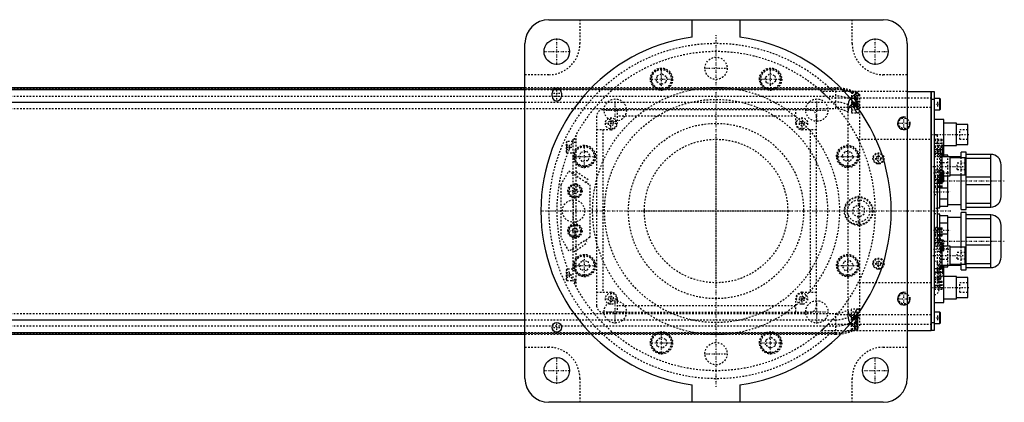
# Model space of a CAD drawing. Extents: x -1056 to 181, y -120 to 120.
# Tile 7 of 7: x -437 to 181, y -120 to 120. Entities that reach past the tile are written whole.
import ezdxf

# ---------------------------------------------------------------- set-up
doc = ezdxf.new("R2010")
doc.units = 0
doc.linetypes.add('CENTER', pattern=[1.5, 0.45, -0.5, 0.05, -0.5])
doc.linetypes.add('DASHED', pattern=[2, 1, -1])
for name, color, linetype in [('AM_0', 7, 'CONTINUOUS'), ('AM_10', 7, 'CONTINUOUS'), ('AM_3', 7, 'DASHED'), ('AM_7', 7, 'CENTER')]:
    doc.layers.add(name, color=color, linetype=linetype)

msp = doc.modelspace()

# ---------------------------------------------------------------- linework, layer by layer
at = {"layer": 'AM_0', "color": 7, "linetype": 'CONTINUOUS'}
for p, q in [((-105, 120), (105, 120)), ((-15, 108.97), (-15, 120)), ((15, 120), (15, 108.97)), ((-120, -105), (-120, 105)), ((120, 105), (120, -105)), ((-120, 77.32), (-540.79, 77.32)), ((-540.6, 77.28), (-120, 77.28)), ((-536.5, 76.29), (-120, 76.29)), ((-101.93, 76.29), (-98.07, 76.29)), ((120, 75), (135, 75)), ((135, -75), (135, 75)), ((135, 74.95), (135.05, 74.95)), ((135.05, 75), (135.05, -75)), ((135.05, 75), (137, 75)), ((137, 75), (137, -75)), ((-517.3, 68.3), (-120, 68.3)), ((-103, 72), (-103, 74)), ((-97, 74), (-97, 72)), ((135, 69.95), (135.05, 69.95)), ((137, 70), (135.05, 70)), ((140.6, 70.5), (137, 70.5)), ((141, 70.1), (140.6, 70.5)), ((140.6, 63.5), (140.6, 70.5)), ((141, 63.9), (141, 70.1)), ((137, 63.5), (140.6, 63.5)), ((140.6, 63.5), (141, 63.9)), ((143, 57.5), (137, 57.5)), ((143, 35), (143, 57.5)), ((151, 55), (143, 55)), ((151, 41), (151, 55)), ((158, 54.25), (151, 54.25)), ((158, 41.75), (158, 54.25)), ((137, 38.5), (143, 38.5)), ((139, 36), (139, 38.5)), ((142.6, 35), (142.6, 38.5)), ((143, 41), (151, 41)), ((151, 41.75), (158, 41.75)), ((142, 36), (137, 36)), ((142, 20), (142, 36)), ((145.5, 35), (142, 35)), ((154, 34), (142, 34)), ((145.5, 34), (145.5, 35)), ((147, 22), (147, 34)), ((156.5, 33.25), (147, 33.25)), ((157, 37), (154, 37)), ((154, 33.27), (154, 37)), ((156.5, 22.75), (156.5, 33.25)), ((157, 1), (157, 37)), ((172.5, 35.5), (157, 35.5)), ((157, 33.2), (172.5, 33.2)), ((172.5, 2.5), (172.5, 35.5)), ((179, 9), (179, 29)), ((137, 20), (142, 20)), ((139, -20), (139, 20)), ((142, 22), (147, 22)), ((142.6, 18.25), (142.6, 22)), ((142.6, 18.25), (143, 18.65)), ((143, 18.65), (143, 22)), ((145.5, 3), (145.5, 22)), ((147, 22.75), (156.5, 22.75)), ((154, 1), (154, 22.75)), ((172.5, 21.3), (157, 21.3)), ((139, 18.25), (142.6, 18.25)), ((140.5, 2), (140.5, 18.25)), ((140.5, 14.49), (145.5, 14.49)), ((157, 16.7), (172.5, 16.7)), ((145.5, 7.51), (140.5, 7.51)), ((139, 2), (140.5, 2)), ((140.5, 3), (145.5, 3)), ((145.5, 4), (154, 4)), ((154, 1), (157, 1)), ((172.5, 4.8), (157, 4.8)), ((157, 2.5), (172.5, 2.5)), ((140.5, -2), (139, -2)), ((140.5, -20), (140.5, -2)), ((145.5, -3), (140.5, -3)), ((145.5, -22), (145.5, -3)), ((154, -4), (145.5, -4)), ((157, -1), (154, -1)), ((154, -22.75), (154, -1)), ((157, -37), (157, -1)), ((172.5, -2.5), (157, -2.5)), ((157, -4.8), (172.5, -4.8)), ((172.5, -35.5), (172.5, -2.5)), ((140.5, -7.51), (145.5, -7.51)), ((179, -29), (179, -9)), ((145.5, -14.49), (140.5, -14.49)), ((172.5, -16.7), (157, -16.7)), ((142, -20), (137, -20)), ((142, -36), (142, -20)), ((147, -22), (142, -22)), ((147, -34), (147, -22)), ((156.5, -22.75), (147, -22.75)), ((156.5, -33.25), (156.5, -22.75)), ((157, -21.3), (172.5, -21.3)), ((137, -36), (142, -36)), ((139, -38.5), (139, -36)), ((142, -34), (154, -34)), ((142.6, -34.17), (142, -34.17)), ((143, -34.57), (142.6, -34.17)), ((142.6, -38.5), (142.6, -34.17)), ((143, -57.5), (143, -34.57)), ((143, -35), (145.5, -35)), ((145.5, -35), (145.5, -34)), ((147, -33.25), (156.5, -33.25)), ((154, -37), (154, -33.27)), ((154, -37), (157, -37)), ((172.5, -33.2), (157, -33.2)), ((157, -35.5), (172.5, -35.5)), ((143, -38.5), (137, -38.5)), ((151, -41), (143, -41)), ((151, -55), (151, -41)), ((158, -41.75), (151, -41.75)), ((158, -54.25), (158, -41.75)), ((143, -55), (151, -55)), ((151, -54.25), (158, -54.25)), ((137, -57.5), (143, -57.5)), ((140.6, -63.5), (137, -63.5)), ((141, -63.9), (140.6, -63.5)), ((140.6, -70.5), (140.6, -63.5)), ((141, -70.1), (141, -63.9)), ((-517.3, -68.3), (-120, -68.3)), ((135, -69.95), (135.05, -69.95)), ((135.05, -70), (137, -70)), ((137, -70.5), (140.6, -70.5)), ((140.6, -70.5), (141, -70.1)), ((-540.79, -77.32), (-120, -77.32)), ((-540.6, -77.28), (-120, -77.28)), ((-536.5, -76.29), (-120, -76.29)), ((120, -75), (135, -75)), ((135, -74.95), (135.05, -74.95)), ((137, -75), (135.05, -75)), ((-15, -120), (-15, -108.97)), ((15, -108.97), (15, -120)), ((105, -120), (-105, -120))]:
    msp.add_line(p, q, dxfattribs=at)
for centre, radius in [((-100, 100), 8), ((100, 100), 8), ((-100, -73), 3), ((-100, -100), 8), ((100, -100), 8)]:
    msp.add_circle(centre, radius, dxfattribs=at)
for centre, radius, start, end in [((-105, 105), 15, 90, 180), ((105, 105), 15, 0, 90), ((0, 0), 110, 97.83748, 262.16252), ((0, 0), 110, 277.83748, 82.16252), ((-100, 74), 3, 0, 180), ((-100, 72), 3, 180, 0), ((172.5, 29), 6.5, 0, 90), ((172.5, 9), 6.5, 270, 0), ((172.5, -9), 6.5, 0, 90), ((172.5, -29), 6.5, 270, 0), ((-105, -105), 15, 180, 270), ((105, -105), 15, 270, 0)]:
    msp.add_arc(centre, radius, start, end, dxfattribs=at)
at = {"layer": 'AM_10', "color": 7, "linetype": 'CONTINUOUS'}
for centre in [(118, 55), (118, -55)]:
    msp.add_arc(centre, 4, 75, 15, dxfattribs=at)
at = {"layer": 'AM_3', "color": 6, "linetype": 'DASHED'}
for p, q in [((-85.5, 120), (-85.5, 105)), ((85.5, 105), (85.5, 120)), ((-105, 85.5), (-120, 85.5)), ((-37.45, 81.36), (-37, 84.8)), ((-34.7, 79.25), (-37.45, 81.36)), ((-37, 84.8), (-33.8, 86.12)), ((-31.5, 80.58), (-34.7, 79.25)), ((-33.8, 86.12), (-31.05, 84.01)), ((-31.05, 84.01), (-31.5, 80.58)), ((31.05, 84.01), (33.8, 86.12)), ((31.5, 80.58), (31.05, 84.01)), ((34.7, 79.25), (31.5, 80.58)), ((33.8, 86.12), (37, 84.8)), ((37.45, 81.36), (34.7, 79.25)), ((37, 84.8), (37.45, 81.36)), ((120, 85.5), (105, 85.5)), ((-659, 76.54), (75, 76.54)), ((75, 77.32), (-120, 77.32)), ((-120, 77.28), (75, 77.28)), ((-120, 76.29), (-101.93, 76.29)), ((-98.07, 76.29), (75, 76.29)), ((120, 75), (66.14, 75)), ((75, 77.32), (75, 64.2)), ((85, 74.75), (85, 61.5)), ((88.6, 74.5), (85, 74.5)), ((89, 74.1), (88.6, 74.5)), ((88.6, 63.5), (88.6, 74.5)), ((-659, 72.1), (75, 72.1)), ((-120, 68.3), (75, 68.3)), ((70.42, 71), (135, 71)), ((88.6, 70.5), (85, 70.5)), ((87, 72.5), (87, 69.5)), ((89, 72.5), (87, 72.5)), ((89, 69.5), (87, 69.5)), ((87, 68.5), (87, 65.5)), ((89, 68.5), (87, 68.5)), ((87.65, 71), (87.65, 72.74)), ((89, 70.1), (88.6, 70.5)), ((89, 63.9), (89, 74.1)), ((90, 73.02), (90, -73.02)), ((139, 68.5), (139, 65.5)), ((141, 68.5), (139, 68.5)), ((-659, 64.2), (75, 64.2)), ((59, 63.5), (-71, 63.5)), ((-62, 63.5), (-62, 55)), ((50, 55), (50, 63.5)), ((135, 65), (75.99, 65)), ((83, -66.56), (83, 66.56)), ((85, 67.5), (88.6, 67.5)), ((90, 67), (85, 67)), ((85, 65.5), (89.8, 65.5)), ((85, 63.5), (88.6, 63.5)), ((86.34, 67.64), (86.34, 67)), ((88.6, 67.5), (89, 67.9)), ((88.6, 63.5), (89, 63.9)), ((141, 67), (139, 67)), ((141, 65.5), (139, 65.5)), ((-75, 59.5), (-75, -59.5)), ((-67.5, 55.87), (-66, 56.73)), ((-67.5, 54.13), (-67.5, 55.87)), ((-66, 56.73), (-64.5, 55.87)), ((-64.5, 55.87), (-64.5, 54.13)), ((50, 59.5), (-62, 59.5)), ((52.5, 55.87), (54, 56.73)), ((52.5, 54.13), (52.5, 55.87)), ((54, 56.73), (55.5, 55.87)), ((55.5, 55.87), (55.5, 54.13)), ((63, -59.5), (63, 59.5)), ((85, 61.5), (89.23, 61.5)), ((-66, 51), (-75, 51)), ((-71, 51), (-71, -51)), ((-66, 53.27), (-67.5, 54.13)), ((-64.5, 54.13), (-66, 53.27)), ((54, 53.27), (52.5, 54.13)), ((55.5, 54.13), (54, 53.27)), ((63, 51), (54, 51)), ((59, 51), (59, -51)), ((158, 51), (153, 51)), ((153, 45), (153, 51)), ((-93.6, 43.5), (-94, 43.1)), ((-90, 43.5), (-93.6, 43.5)), ((-93.6, 36.5), (-93.6, 43.5)), ((-88, 45), (-90, 45)), ((-90, 45), (-90, -45)), ((-88, 47.5), (-88, -47.5)), ((89.3, 45), (135, 45)), ((139, 47.5), (137, 47.5)), ((137, 45), (142, 45)), ((142, 44.05), (137, 44.05)), ((139, 38.5), (139, 47.5)), ((142, 40), (142, 45)), ((153, 45), (158, 45)), ((-94, 36.9), (-94, 43.1)), ((-94, 41.5), (-92, 41.5)), ((-94, 40), (-92, 40)), ((-94, 38.5), (-92, 38.5)), ((-92, 38.5), (-92, 41.5)), ((-88, 43), (-90, 43)), ((-84.8, 37), (-81.36, 37.45)), ((-81.36, 37.45), (-79.25, 34.7)), ((79.25, 34.7), (81.36, 37.45)), ((81.36, 37.45), (84.8, 37)), ((137, 42.5), (142, 42.5)), ((137, 40.95), (142, 40.95)), ((137, 40), (142, 40)), ((141.1, 38.74), (137, 38.74)), ((137, 38.63), (141.1, 38.63)), ((137, 37.42), (141.1, 37.42)), ((142.6, 41.17), (139, 41.17)), ((143, 39.4), (141, 39.4)), ((141, 39.4), (141, 35.94)), ((143, 38.54), (141, 38.54)), ((141.1, 21.26), (141.1, 38.74)), ((143, 40.77), (142.6, 41.17)), ((142.6, 38.5), (142.6, 41.17)), ((-94, 36.9), (-93.6, 36.5)), ((-93.6, 36.5), (-90, 36.5)), ((-86.12, 33.8), (-84.8, 37)), ((-84.01, 31.05), (-86.12, 33.8)), ((-80.58, 31.5), (-84.01, 31.05)), ((-79.25, 34.7), (-80.58, 31.5)), ((80.58, 31.5), (79.25, 34.7)), ((84.01, 31.05), (80.58, 31.5)), ((86.12, 33.8), (84.01, 31.05)), ((84.8, 37), (86.12, 33.8)), ((100.5, 33.87), (102, 34.73)), ((100.5, 32.13), (100.5, 33.87)), ((102, 31.27), (100.5, 32.13)), ((102, 34.73), (103.5, 33.87)), ((103.5, 32.13), (102, 31.27)), ((103.5, 33.87), (103.5, 32.13)), ((137, 35.34), (141.1, 35.34)), ((137, 34.13), (141.1, 34.13)), ((139, 20), (139, 36)), ((139, 34.17), (142.6, 34.17)), ((140.5, 18.25), (140.5, 36)), ((142, 35), (140.5, 35)), ((143, 36.81), (141, 36.81)), ((143, 35.94), (141, 35.94)), ((142.6, 34.17), (142.6, 35)), ((142.6, 34.17), (143, 34.57)), ((143, 34.57), (143, 35)), ((145.5, 22), (145.5, 34)), ((154, 22.75), (154, 33.27)), ((-97.35, 16.5), (-92.35, 25.16)), ((-92.35, 25.16), (-79.35, 16.5)), ((-89.75, 23.43), (-88.64, 25.09)), ((-80.32, 19.55), (-88.64, 25.09)), ((137, 25.87), (141.1, 25.87)), ((139, 25.65), (137, 25.65)), ((142.6, 25.25), (139, 25.25)), ((140.5, 30.49), (145.5, 30.49)), ((143, 24.85), (142.6, 25.25)), ((142.6, 22), (142.6, 25.25)), ((143, 22), (143, 24.85)), ((156.5, 30), (151.5, 30)), ((151.5, 26), (151.5, 30)), ((151.5, 26), (156.5, 26)), ((-81.43, 17.89), (-80.32, 19.55)), ((137, 24.66), (141.1, 24.66)), ((137, 22.58), (141.1, 22.58)), ((137, 22.35), (139, 22.35)), ((137, 21.37), (141.1, 21.37)), ((137, 21.26), (141.1, 21.26)), ((137, 19.9), (142, 19.9)), ((142, 18.95), (137, 18.95)), ((145.5, 23.51), (140.5, 23.51)), ((141, 23.25), (141, 20.25)), ((143, 23.25), (141, 23.25)), ((143, 21.75), (141, 21.75)), ((143, 20.25), (141, 20.25)), ((142, 14.9), (142, 19.9)), ((-97.35, -16.5), (-97.35, 16.5)), ((-90.33, 12.5), (-89.47, 14)), ((-89.47, 11), (-90.33, 12.5)), ((-89.47, 14), (-87.73, 14)), ((-87.73, 14), (-86.87, 12.5)), ((-86.87, 12.5), (-87.73, 11)), ((-79.35, 16.5), (-79.35, -16.5)), ((137, 17.4), (142, 17.4)), ((137, 15.85), (142, 15.85)), ((137, 14.9), (142, 14.9)), ((139, 13.65), (137, 13.65)), ((-87.73, 11), (-89.47, 11)), ((137, 10.35), (139, 10.35)), ((86, 2.02), (89.5, 4.04)), ((86, -2.02), (86, 2.02)), ((89.5, 4.04), (93, 2.02)), ((93, 2.02), (93, -2.02)), ((139, 1.65), (137, 1.65)), ((89.5, -4.04), (86, -2.02)), ((93, -2.02), (89.5, -4.04)), ((137, -1.65), (139, -1.65)), ((-90.33, -12.5), (-89.47, -11)), ((-89.47, -11), (-87.73, -11)), ((-87.73, -11), (-86.87, -12.5)), ((139, -10.35), (137, -10.35)), ((137, -10.65), (142, -10.65)), ((142, -11.6), (137, -11.6)), ((142, -15.65), (142, -10.65)), ((-92.35, -25.16), (-97.35, -16.5)), ((-79.35, -16.5), (-92.35, -25.16)), ((-89.47, -14), (-90.33, -12.5)), ((-87.73, -14), (-89.47, -14)), ((-86.87, -12.5), (-87.73, -14)), ((-81.95, -18.23), (-80.84, -19.89)), ((137, -13.15), (142, -13.15)), ((137, -13.65), (139, -13.65)), ((137, -14.7), (142, -14.7)), ((137, -15.65), (142, -15.65)), ((141.1, -17.26), (137, -17.26)), ((137, -17.37), (141.1, -17.37)), ((142.6, -18.25), (139, -18.25)), ((141.1, -42.74), (141.1, -17.26)), ((143, -18.65), (142.6, -18.25)), ((142.6, -25.25), (142.6, -18.25)), ((-90.27, -23.77), (-89.16, -25.44)), ((-89.16, -25.44), (-80.84, -19.89)), ((137, -18.58), (141.1, -18.58)), ((137, -20.66), (141.1, -20.66)), ((137, -21.87), (141.1, -21.87)), ((139, -22.35), (137, -22.35)), ((139, -36), (139, -20)), ((140.5, -36), (140.5, -20)), ((140.5, -23.51), (145.5, -23.51)), ((143, -20.25), (141, -20.25)), ((141, -20.25), (141, -23.25)), ((143, -21.75), (141, -21.75)), ((143, -23.25), (141, -23.25)), ((143, -24.85), (143, -18.65)), ((145.5, -34), (145.5, -22)), ((154, -33.27), (154, -22.75)), ((137, -25.65), (139, -25.65)), ((139, -25.25), (142.6, -25.25)), ((145.5, -30.49), (140.5, -30.49)), ((142.6, -25.25), (143, -24.85)), ((156.5, -26), (151.5, -26)), ((151.5, -30), (151.5, -26)), ((151.5, -30), (156.5, -30)), ((-93.6, -36.5), (-94, -36.9)), ((-94, -43.1), (-94, -36.9)), ((-90, -36.5), (-93.6, -36.5)), ((-93.6, -43.5), (-93.6, -36.5)), ((-86.12, -33.8), (-84.01, -31.05)), ((-84.8, -37), (-86.12, -33.8)), ((-81.36, -37.45), (-84.8, -37)), ((-84.01, -31.05), (-80.58, -31.5)), ((-79.25, -34.7), (-81.36, -37.45)), ((-80.58, -31.5), (-79.25, -34.7)), ((79.25, -34.7), (80.58, -31.5)), ((81.36, -37.45), (79.25, -34.7)), ((80.58, -31.5), (84.01, -31.05)), ((84.8, -37), (81.36, -37.45)), ((84.01, -31.05), (86.12, -33.8)), ((86.12, -33.8), (84.8, -37)), ((100.5, -32.13), (102, -31.27)), ((100.5, -33.87), (100.5, -32.13)), ((102, -34.73), (100.5, -33.87)), ((102, -31.27), (103.5, -32.13)), ((103.5, -33.87), (102, -34.73)), ((103.5, -32.13), (103.5, -33.87)), ((142, -34.17), (139, -34.17)), ((140, -49.5), (140, -34.5)), ((140.2, -36.5), (140, -36.5)), ((140.2, -47.5), (140.2, -36.5)), ((140.5, -35), (143, -35)), ((140.7, -47), (140.7, -37)), ((143, -35.94), (141, -35.94)), ((141, -35.94), (141, -39.4)), ((143, -36.81), (141, -36.81)), ((-94, -38.5), (-92, -38.5)), ((-94, -40), (-92, -40)), ((-94, -41.5), (-92, -41.5)), ((-94, -43.1), (-93.6, -43.5)), ((-92, -41.5), (-92, -38.5)), ((-88, -43), (-90, -43)), ((137, -38.13), (141.1, -38.13)), ((137, -39.34), (141.1, -39.34)), ((137, -41.42), (141.1, -41.42)), ((137, -42.63), (141.1, -42.63)), ((137, -42.74), (141.1, -42.74)), ((139, -47.5), (139, -38.5)), ((139, -41.17), (142.6, -41.17)), ((143, -38.54), (141, -38.54)), ((143, -39.4), (141, -39.4)), ((142.6, -41.17), (142.6, -38.5)), ((142.6, -41.17), (143, -40.77)), ((-93.6, -43.5), (-90, -43.5)), ((-88, -44), (-90, -44)), ((-88, -45), (-90, -45)), ((135, -45), (89.3, -45)), ((137, -43.95), (142, -43.95)), ((142, -44.9), (137, -44.9)), ((137, -46.45), (142, -46.45)), ((137, -47.5), (139, -47.5)), ((137, -48), (142, -48)), ((137, -48.95), (142, -48.95)), ((140, -47.5), (140.2, -47.5)), ((142, -48.95), (142, -43.95)), ((158, -45), (153, -45)), ((153, -51), (153, -45)), ((-75, -51), (-66, -51)), ((-67.5, -54.13), (-66, -53.27)), ((-67.5, -55.87), (-67.5, -54.13)), ((-66, -53.27), (-64.5, -54.13)), ((-64.5, -54.13), (-64.5, -55.87)), ((-62, -55), (-62, -63.5)), ((50, -63.5), (50, -55)), ((52.5, -54.13), (54, -53.27)), ((52.5, -55.87), (52.5, -54.13)), ((54, -51), (63, -51)), ((54, -53.27), (55.5, -54.13)), ((55.5, -54.13), (55.5, -55.87)), ((153, -51), (158, -51)), ((-66, -56.73), (-67.5, -55.87)), ((-64.5, -55.87), (-66, -56.73)), ((50, -59.5), (-62, -59.5)), ((54, -56.73), (52.5, -55.87)), ((55.5, -55.87), (54, -56.73)), ((89.23, -61.5), (85, -61.5)), ((85, -74.75), (85, -61.5)), ((-659, -64.2), (75, -64.2)), ((-71, -63.5), (59, -63.5)), ((75, -64.2), (75, -77.32)), ((75.99, -65), (135, -65)), ((88.6, -63.5), (85, -63.5)), ((89.8, -65.5), (85, -65.5)), ((90, -67), (85, -67)), ((88.6, -67.5), (85, -67.5)), ((86.34, -67), (86.34, -67.64)), ((87, -65.5), (87, -68.5)), ((89, -63.9), (88.6, -63.5)), ((88.6, -74.5), (88.6, -63.5)), ((89, -67.9), (88.6, -67.5)), ((89, -74.1), (89, -63.9)), ((139, -65.5), (139, -68.5)), ((141, -65.5), (139, -65.5)), ((141, -67), (139, -67)), ((140.6, -68.5), (140.6, -63.5)), ((-659, -72.1), (75, -72.1)), ((-120, -68.3), (75, -68.3)), ((70.42, -71), (135, -71)), ((85, -70.5), (88.6, -70.5)), ((89, -68.5), (87, -68.5)), ((87, -69.5), (87, -72.5)), ((89, -69.5), (87, -69.5)), ((89, -72.5), (87, -72.5)), ((87.65, -72.74), (87.65, -71)), ((88.6, -70.5), (89, -70.1)), ((88.6, -74.5), (89, -74.1)), ((141, -68.5), (139, -68.5)), ((-659, -76.54), (75, -76.54)), ((-120, -76.29), (75, -76.29)), ((-120, -77.28), (75, -77.28)), ((-120, -77.32), (75, -77.32)), ((-37.45, -81.36), (-34.7, -79.25)), ((-34.7, -79.25), (-31.5, -80.58)), ((31.5, -80.58), (34.7, -79.25)), ((34.7, -79.25), (37.45, -81.36)), ((66.14, -75), (120, -75)), ((85, -74.5), (88.6, -74.5)), ((-120, -85.5), (-105, -85.5)), ((-37, -84.8), (-37.45, -81.36)), ((-33.8, -86.12), (-37, -84.8)), ((-31.05, -84.01), (-33.8, -86.12)), ((-31.5, -80.58), (-31.05, -84.01)), ((31.05, -84.01), (31.5, -80.58)), ((33.8, -86.12), (31.05, -84.01)), ((37, -84.8), (33.8, -86.12)), ((37.45, -81.36), (37, -84.8)), ((105, -85.5), (120, -85.5)), ((-85.5, -105), (-85.5, -120)), ((85.5, -120), (85.5, -105))]:
    msp.add_line(p, q, dxfattribs=at)
for points in [[(66.14, 75, 0), (66.14, 75, 0), (66.15, 75, 0), (66.15, 75, 0), (66.15, 74.99, 0), (66.15, 74.99, 0), (66.16, 74.99, 0), (66.16, 74.98, 0), (66.17, 74.97, 0), (66.18, 74.97, 0), (66.19, 74.96, 0), (66.2, 74.95, 0), (66.21, 74.95, 0), (66.22, 74.93, 0), (66.23, 74.92, 0), (66.25, 74.91, 0), (66.27, 74.89, 0), (66.29, 74.87, 0), (66.3, 74.87, 0), (66.31, 74.86, 0), (66.33, 74.84, 0), (66.35, 74.82, 0), (66.36, 74.81, 0), (66.37, 74.8, 0), (66.4, 74.77, 0), (66.42, 74.75, 0), (66.44, 74.74, 0), (66.45, 74.73, 0), (66.48, 74.7, 0), (66.51, 74.68, 0), (66.54, 74.65, 0), (66.57, 74.62, 0), (66.6, 74.59, 0), (66.62, 74.58, 0), (66.63, 74.57, 0), (66.67, 74.54, 0), (66.7, 74.51, 0), (66.74, 74.47, 0), (66.77, 74.44, 0), (66.81, 74.41, 0), (66.83, 74.39, 0), (66.84, 74.38, 0), (66.88, 74.34, 0), (66.92, 74.31, 0), (66.96, 74.27, 0), (67, 74.24, 0), (67.04, 74.2, 0), (67.06, 74.19, 0), (67.08, 74.17, 0), (67.12, 74.13, 0), (67.16, 74.1, 0), (67.2, 74.06, 0), (67.24, 74.02, 0), (67.28, 73.99, 0), (67.3, 73.97, 0), (67.32, 73.95, 0), (67.36, 73.91, 0), (67.4, 73.87, 0), (67.45, 73.83, 0), (67.49, 73.79, 0), (67.53, 73.75, 0), (67.55, 73.73, 0), (67.58, 73.71, 0), (67.62, 73.67, 0), (67.67, 73.63, 0), (67.69, 73.61, 0), (67.83, 73.48, 0), (68.12, 73.21, 0), (68.41, 72.94, 0), (68.72, 72.65, 0), (69.03, 72.35, 0), (69.34, 72.05, 0), (69.5, 71.9, 0), (69.66, 71.75, 0), (69.97, 71.45, 0), (70.27, 71.15, 0), (70.42, 71, 0)], [(84.35, 70.61, 0), (84.28, 70.52, 0), (84.15, 70.34, 0), (84.03, 70.15, 0), (83.97, 70.06, 0), (83.91, 69.96, 0), (83.79, 69.76, 0), (83.68, 69.55, 0), (83.58, 69.34, 0), (83.49, 69.12, 0), (83.4, 68.9, 0), (83.36, 68.78, 0), (83.32, 68.67, 0), (83.25, 68.43, 0), (83.19, 68.19, 0), (83.13, 67.94, 0), (83.09, 67.7, 0), (83.05, 67.45, 0), (83.04, 67.32, 0), (83.03, 67.2, 0), (83.01, 66.94, 0), (83, 66.69, 0), (83, 66.56, 0)], [(87.65, 72.74, 0), (87.56, 72.73, 0), (87.38, 72.7, 0), (87.2, 72.65, 0), (87.11, 72.62, 0), (87.01, 72.59, 0), (86.83, 72.53, 0), (86.64, 72.45, 0), (86.44, 72.36, 0), (86.25, 72.26, 0), (86.06, 72.15, 0), (85.97, 72.09, 0), (85.87, 72.03, 0), (85.68, 71.9, 0), (85.5, 71.76, 0), (85.31, 71.61, 0), (85.13, 71.45, 0), (84.95, 71.28, 0), (84.86, 71.19, 0), (84.78, 71.1, 0), (84.6, 70.91, 0), (84.43, 70.71, 0), (84.35, 70.61, 0)], [(89.8, 65.5, 0), (89.79, 65.5, 0), (89.77, 65.5, 0), (89.75, 65.5, 0), (89.74, 65.5, 0), (89.73, 65.51, 0), (89.71, 65.51, 0), (89.7, 65.52, 0), (89.68, 65.52, 0), (89.66, 65.53, 0), (89.63, 65.54, 0), (89.62, 65.55, 0), (89.61, 65.55, 0), (89.59, 65.56, 0), (89.57, 65.57, 0), (89.55, 65.59, 0), (89.53, 65.6, 0), (89.5, 65.62, 0), (89.49, 65.63, 0), (89.48, 65.64, 0), (89.46, 65.65, 0), (89.43, 65.67, 0), (89.42, 65.68, 0), (89.41, 65.69, 0), (89.39, 65.72, 0), (89.36, 65.74, 0), (89.35, 65.75, 0), (89.34, 65.76, 0), (89.31, 65.79, 0), (89.29, 65.81, 0), (89.26, 65.84, 0), (89.24, 65.87, 0), (89.21, 65.9, 0), (89.2, 65.92, 0), (89.18, 65.93, 0), (89.16, 65.96, 0), (89.13, 66, 0), (89.11, 66.03, 0), (89.08, 66.06, 0), (89.05, 66.1, 0), (89.04, 66.12, 0), (89.03, 66.14, 0), (89, 66.17, 0), (88.97, 66.21, 0), (88.95, 66.25, 0), (88.92, 66.29, 0), (88.89, 66.34, 0), (88.88, 66.36, 0), (88.87, 66.38, 0), (88.84, 66.42, 0), (88.81, 66.47, 0), (88.79, 66.51, 0), (88.76, 66.56, 0), (88.73, 66.6, 0), (88.72, 66.63, 0), (88.71, 66.65, 0), (88.68, 66.7, 0), (88.66, 66.75, 0), (88.63, 66.8, 0), (88.6, 66.85, 0), (88.58, 66.9, 0), (88.57, 66.93, 0), (88.55, 66.95, 0), (88.53, 67, 0), (88.5, 67.06, 0), (88.49, 67.08, 0), (88.48, 67.11, 0), (88.45, 67.16, 0), (88.43, 67.22, 0), (88.42, 67.25, 0), (88.41, 67.28, 0), (88.38, 67.33, 0), (88.36, 67.39, 0), (88.33, 67.45, 0), (88.31, 67.51, 0), (88.28, 67.57, 0), (88.27, 67.6, 0), (88.26, 67.63, 0), (88.24, 67.69, 0), (88.21, 67.76, 0), (88.19, 67.82, 0), (88.17, 67.89, 0), (88.15, 67.95, 0), (88.13, 67.99, 0), (88.12, 68.02, 0), (88.1, 68.09, 0), (88.08, 68.16, 0), (88.06, 68.23, 0), (88.04, 68.3, 0), (88.02, 68.37, 0), (88.01, 68.41, 0), (88, 68.44, 0), (87.98, 68.52, 0), (87.96, 68.59, 0), (87.94, 68.66, 0), (87.92, 68.74, 0), (87.9, 68.81, 0), (87.89, 68.85, 0), (87.88, 68.89, 0), (87.87, 68.96, 0), (87.85, 69.04, 0), (87.84, 69.12, 0), (87.82, 69.2, 0), (87.81, 69.27, 0), (87.8, 69.31, 0), (87.79, 69.35, 0), (87.78, 69.43, 0), (87.77, 69.51, 0), (87.76, 69.55, 0), (87.75, 69.59, 0), (87.74, 69.67, 0), (87.73, 69.75, 0), (87.73, 69.79, 0), (87.72, 69.83, 0), (87.71, 69.91, 0), (87.7, 69.99, 0), (87.69, 70.07, 0), (87.69, 70.15, 0), (87.68, 70.24, 0), (87.68, 70.28, 0), (87.67, 70.32, 0), (87.67, 70.4, 0), (87.66, 70.48, 0), (87.66, 70.56, 0), (87.66, 70.64, 0), (87.65, 70.72, 0), (87.65, 70.76, 0), (87.65, 70.8, 0), (87.65, 70.88, 0), (87.65, 70.96, 0), (87.65, 71, 0)], [(83, 61.92, 0), (83, 62.15, 0), (83.01, 62.41, 0), (83.02, 62.48, 0), (83.02, 62.55, 0), (83.03, 62.59, 0), (83.03, 62.63, 0), (83.04, 62.7, 0), (83.04, 62.77, 0), (83.05, 62.85, 0), (83.06, 62.92, 0), (83.07, 62.99, 0), (83.07, 63.03, 0), (83.08, 63.07, 0), (83.09, 63.14, 0), (83.1, 63.21, 0), (83.11, 63.25, 0), (83.11, 63.28, 0), (83.13, 63.36, 0), (83.14, 63.43, 0), (83.15, 63.46, 0), (83.16, 63.5, 0), (83.17, 63.57, 0), (83.19, 63.64, 0), (83.21, 63.71, 0), (83.22, 63.78, 0), (83.24, 63.86, 0), (83.25, 63.89, 0), (83.26, 63.93, 0), (83.28, 63.99, 0), (83.3, 64.06, 0), (83.32, 64.13, 0), (83.35, 64.2, 0), (83.37, 64.27, 0), (83.38, 64.3, 0), (83.39, 64.33, 0), (83.42, 64.4, 0), (83.44, 64.47, 0), (83.47, 64.53, 0), (83.49, 64.6, 0), (83.52, 64.66, 0), (83.54, 64.69, 0), (83.55, 64.72, 0), (83.58, 64.79, 0), (83.61, 64.85, 0), (83.64, 64.91, 0), (83.67, 64.97, 0), (83.7, 65.03, 0), (83.71, 65.06, 0), (83.73, 65.09, 0), (83.76, 65.15, 0), (83.79, 65.21, 0), (83.83, 65.27, 0), (83.86, 65.33, 0), (83.89, 65.39, 0), (83.91, 65.42, 0), (83.93, 65.45, 0), (83.96, 65.5, 0), (84, 65.56, 0), (84.02, 65.59, 0), (84.04, 65.61, 0), (84.07, 65.67, 0), (84.11, 65.72, 0), (84.13, 65.75, 0), (84.15, 65.78, 0), (84.19, 65.83, 0), (84.22, 65.88, 0), (84.26, 65.93, 0), (84.3, 65.98, 0), (84.34, 66.03, 0), (84.36, 66.06, 0), (84.38, 66.08, 0), (84.42, 66.13, 0), (84.46, 66.18, 0), (84.6, 66.34, 0), (84.86, 66.6, 0), (85.11, 66.84, 0), (85.38, 67.05, 0), (85.51, 67.15, 0), (85.65, 67.25, 0), (85.92, 67.42, 0), (86.2, 67.57, 0), (86.34, 67.64, 0)], [(86.34, 67, 0), (86.34, 66.96, 0), (86.34, 66.88, 0), (86.34, 66.79, 0), (86.34, 66.75, 0), (86.34, 66.71, 0), (86.35, 66.63, 0), (86.35, 66.54, 0), (86.36, 66.46, 0), (86.36, 66.37, 0), (86.37, 66.29, 0), (86.38, 66.25, 0), (86.38, 66.21, 0), (86.39, 66.12, 0), (86.4, 66.04, 0), (86.41, 65.95, 0), (86.42, 65.87, 0), (86.44, 65.79, 0), (86.44, 65.75, 0), (86.45, 65.71, 0), (86.47, 65.62, 0), (86.48, 65.54, 0), (86.49, 65.5, 0)], [(86.49, 65.5, 0), (86.5, 65.44, 0), (86.53, 65.31, 0), (86.56, 65.19, 0), (86.58, 65.13, 0), (86.59, 65.07, 0), (86.63, 64.95, 0), (86.66, 64.83, 0), (86.7, 64.71, 0), (86.73, 64.6, 0), (86.77, 64.48, 0), (86.79, 64.43, 0), (86.82, 64.37, 0), (86.86, 64.26, 0), (86.9, 64.15, 0), (86.94, 64.04, 0), (86.99, 63.94, 0), (87.04, 63.84, 0), (87.06, 63.79, 0), (87.08, 63.74, 0), (87.13, 63.64, 0), (87.18, 63.54, 0), (87.2, 63.5, 0)], [(87.2, 63.5, 0), (87.26, 63.4, 0), (87.37, 63.2, 0), (87.48, 63.02, 0), (87.53, 62.93, 0), (87.59, 62.84, 0), (87.71, 62.67, 0), (87.83, 62.51, 0), (87.95, 62.36, 0), (88.07, 62.22, 0), (88.19, 62.09, 0), (88.25, 62.03, 0), (88.31, 61.98, 0), (88.43, 61.87, 0), (88.55, 61.78, 0), (88.66, 61.7, 0), (88.78, 61.63, 0), (88.89, 61.58, 0), (88.94, 61.56, 0), (88.99, 61.54, 0), (89.09, 61.51, 0), (89.19, 61.5, 0), (89.23, 61.5, 0)], [(89.23, 61.5, 0), (89.26, 61.5, 0), (89.31, 61.51, 0), (89.37, 61.52, 0), (89.39, 61.52, 0), (89.42, 61.53, 0), (89.47, 61.55, 0), (89.52, 61.58, 0), (89.57, 61.61, 0), (89.62, 61.65, 0), (89.66, 61.69, 0), (89.69, 61.72, 0), (89.71, 61.74, 0), (89.75, 61.8, 0), (89.79, 61.86, 0), (89.83, 61.93, 0), (89.86, 62, 0), (89.9, 62.08, 0), (89.91, 62.12, 0), (89.93, 62.16, 0), (89.96, 62.25, 0), (89.99, 62.34, 0), (90, 62.39, 0)], [(90, 65.59, 0), (89.97, 65.56, 0), (89.9, 65.52, 0), (89.84, 65.5, 0), (89.8, 65.5, 0)], [(89.23, -61.5, 0), (89.19, -61.5, 0), (89.09, -61.51, 0), (88.99, -61.54, 0), (88.94, -61.56, 0), (88.89, -61.58, 0), (88.78, -61.63, 0), (88.66, -61.7, 0), (88.55, -61.78, 0), (88.43, -61.87, 0), (88.31, -61.98, 0), (88.25, -62.03, 0), (88.19, -62.09, 0), (88.07, -62.22, 0), (87.95, -62.36, 0), (87.83, -62.51, 0), (87.71, -62.67, 0), (87.59, -62.84, 0), (87.53, -62.93, 0), (87.48, -63.02, 0), (87.37, -63.2, 0), (87.26, -63.4, 0), (87.2, -63.5, 0)], [(90, -62.39, 0), (89.99, -62.34, 0), (89.96, -62.25, 0), (89.93, -62.16, 0), (89.91, -62.12, 0), (89.9, -62.08, 0), (89.86, -62, 0), (89.83, -61.93, 0), (89.79, -61.86, 0), (89.75, -61.8, 0), (89.71, -61.74, 0), (89.69, -61.72, 0), (89.66, -61.69, 0), (89.62, -61.65, 0), (89.57, -61.61, 0), (89.52, -61.58, 0), (89.47, -61.55, 0), (89.42, -61.53, 0), (89.39, -61.52, 0), (89.37, -61.52, 0), (89.31, -61.51, 0), (89.26, -61.5, 0), (89.23, -61.5, 0)], [(86.34, -67.64, 0), (86.2, -67.57, 0), (85.92, -67.42, 0), (85.64, -67.24, 0), (85.5, -67.14, 0), (85.36, -67.04, 0), (85.1, -66.82, 0), (84.84, -66.59, 0), (84.59, -66.32, 0), (84.45, -66.16, 0), (84.41, -66.11, 0), (84.37, -66.07, 0), (84.35, -66.04, 0), (84.33, -66.02, 0), (84.29, -65.97, 0), (84.25, -65.92, 0), (84.21, -65.87, 0), (84.17, -65.81, 0), (84.14, -65.76, 0), (84.12, -65.73, 0), (84.1, -65.71, 0), (84.06, -65.65, 0), (84.03, -65.6, 0), (84.01, -65.57, 0), (83.99, -65.54, 0), (83.96, -65.49, 0), (83.92, -65.43, 0), (83.9, -65.4, 0), (83.89, -65.38, 0), (83.85, -65.32, 0), (83.82, -65.26, 0), (83.79, -65.2, 0), (83.75, -65.14, 0), (83.72, -65.08, 0), (83.71, -65.05, 0), (83.69, -65.02, 0), (83.66, -64.96, 0), (83.63, -64.9, 0), (83.6, -64.83, 0), (83.57, -64.77, 0), (83.54, -64.71, 0), (83.53, -64.68, 0), (83.52, -64.64, 0), (83.49, -64.58, 0), (83.46, -64.52, 0), (83.44, -64.45, 0), (83.41, -64.39, 0), (83.39, -64.32, 0), (83.38, -64.29, 0), (83.37, -64.25, 0), (83.34, -64.19, 0), (83.32, -64.12, 0), (83.3, -64.05, 0), (83.28, -63.98, 0), (83.26, -63.92, 0), (83.25, -63.88, 0), (83.24, -63.85, 0), (83.22, -63.78, 0), (83.2, -63.71, 0), (83.19, -63.64, 0), (83.17, -63.57, 0), (83.16, -63.5, 0), (83.15, -63.46, 0), (83.14, -63.43, 0), (83.13, -63.36, 0), (83.11, -63.28, 0), (83.11, -63.25, 0), (83.1, -63.21, 0), (83.09, -63.14, 0), (83.08, -63.07, 0), (83.07, -63.03, 0), (83.07, -62.99, 0), (83.06, -62.92, 0), (83.05, -62.85, 0), (83.04, -62.77, 0), (83.04, -62.7, 0), (83.03, -62.63, 0), (83.03, -62.59, 0), (83.02, -62.55, 0), (83.02, -62.48, 0), (83.01, -62.41, 0), (83, -62.15, 0), (83, -61.92, 0)], [(83, -66.56, 0), (83, -66.69, 0), (83.01, -66.94, 0), (83.03, -67.19, 0), (83.04, -67.32, 0), (83.05, -67.44, 0), (83.09, -67.69, 0), (83.13, -67.94, 0), (83.18, -68.19, 0), (83.25, -68.43, 0), (83.32, -68.66, 0), (83.36, -68.78, 0), (83.4, -68.89, 0), (83.49, -69.12, 0), (83.58, -69.34, 0), (83.68, -69.55, 0), (83.79, -69.76, 0), (83.91, -69.96, 0), (83.97, -70.06, 0), (84.03, -70.15, 0), (84.15, -70.34, 0), (84.28, -70.52, 0), (84.35, -70.61, 0)], [(86.49, -65.5, 0), (86.48, -65.54, 0), (86.47, -65.62, 0), (86.45, -65.71, 0), (86.44, -65.75, 0), (86.44, -65.79, 0), (86.42, -65.87, 0), (86.41, -65.95, 0), (86.4, -66.04, 0), (86.39, -66.12, 0), (86.38, -66.21, 0), (86.38, -66.25, 0), (86.37, -66.29, 0), (86.36, -66.37, 0), (86.36, -66.46, 0), (86.35, -66.54, 0), (86.35, -66.63, 0), (86.34, -66.71, 0), (86.34, -66.75, 0), (86.34, -66.79, 0), (86.34, -66.88, 0), (86.34, -66.96, 0), (86.34, -67, 0)], [(87.2, -63.5, 0), (87.18, -63.54, 0), (87.13, -63.64, 0), (87.08, -63.74, 0), (87.06, -63.79, 0), (87.04, -63.84, 0), (86.99, -63.94, 0), (86.94, -64.04, 0), (86.9, -64.15, 0), (86.86, -64.26, 0), (86.82, -64.37, 0), (86.79, -64.43, 0), (86.77, -64.48, 0), (86.73, -64.6, 0), (86.7, -64.71, 0), (86.66, -64.83, 0), (86.63, -64.95, 0), (86.59, -65.07, 0), (86.58, -65.13, 0), (86.56, -65.19, 0), (86.53, -65.31, 0), (86.5, -65.44, 0), (86.49, -65.5, 0)], [(87.65, -71, 0), (87.65, -70.96, 0), (87.65, -70.88, 0), (87.65, -70.8, 0), (87.65, -70.76, 0), (87.65, -70.72, 0), (87.66, -70.64, 0), (87.66, -70.56, 0), (87.66, -70.48, 0), (87.67, -70.4, 0), (87.67, -70.32, 0), (87.68, -70.28, 0), (87.68, -70.24, 0), (87.69, -70.15, 0), (87.69, -70.07, 0), (87.7, -69.99, 0), (87.71, -69.91, 0), (87.72, -69.83, 0), (87.73, -69.79, 0), (87.73, -69.75, 0), (87.74, -69.67, 0), (87.75, -69.59, 0), (87.76, -69.55, 0), (87.77, -69.51, 0), (87.78, -69.43, 0), (87.79, -69.35, 0), (87.8, -69.31, 0), (87.81, -69.27, 0), (87.82, -69.2, 0), (87.84, -69.12, 0), (87.85, -69.04, 0), (87.87, -68.96, 0), (87.88, -68.89, 0), (87.89, -68.85, 0), (87.9, -68.81, 0), (87.92, -68.74, 0), (87.94, -68.66, 0), (87.96, -68.59, 0), (87.98, -68.52, 0), (88, -68.44, 0), (88.01, -68.41, 0), (88.02, -68.37, 0), (88.04, -68.3, 0), (88.06, -68.23, 0), (88.08, -68.16, 0), (88.1, -68.09, 0), (88.12, -68.02, 0), (88.13, -67.99, 0), (88.15, -67.95, 0), (88.17, -67.89, 0), (88.19, -67.82, 0), (88.21, -67.76, 0), (88.24, -67.69, 0), (88.26, -67.63, 0), (88.27, -67.6, 0), (88.28, -67.57, 0), (88.31, -67.51, 0), (88.33, -67.45, 0), (88.36, -67.39, 0), (88.38, -67.33, 0), (88.41, -67.28, 0), (88.42, -67.25, 0), (88.43, -67.22, 0), (88.45, -67.16, 0), (88.48, -67.11, 0), (88.49, -67.08, 0), (88.5, -67.06, 0), (88.53, -67, 0), (88.55, -66.95, 0), (88.57, -66.93, 0), (88.58, -66.9, 0), (88.6, -66.85, 0), (88.63, -66.8, 0), (88.66, -66.75, 0), (88.68, -66.7, 0), (88.71, -66.65, 0), (88.72, -66.63, 0), (88.73, -66.6, 0), (88.76, -66.56, 0), (88.79, -66.51, 0), (88.81, -66.47, 0), (88.84, -66.42, 0), (88.87, -66.38, 0), (88.88, -66.36, 0), (88.89, -66.34, 0), (88.92, -66.29, 0), (88.95, -66.25, 0), (88.97, -66.21, 0), (89, -66.17, 0), (89.03, -66.14, 0), (89.04, -66.12, 0), (89.05, -66.1, 0), (89.08, -66.06, 0), (89.11, -66.03, 0), (89.13, -66, 0), (89.16, -65.96, 0), (89.18, -65.93, 0), (89.2, -65.92, 0), (89.21, -65.9, 0), (89.24, -65.87, 0), (89.26, -65.84, 0), (89.29, -65.81, 0), (89.31, -65.79, 0), (89.34, -65.76, 0), (89.35, -65.75, 0), (89.36, -65.74, 0), (89.39, -65.72, 0), (89.41, -65.69, 0), (89.42, -65.68, 0), (89.43, -65.67, 0), (89.46, -65.65, 0), (89.48, -65.64, 0), (89.49, -65.63, 0), (89.5, -65.62, 0), (89.53, -65.6, 0), (89.55, -65.59, 0), (89.57, -65.57, 0), (89.59, -65.56, 0), (89.61, -65.55, 0), (89.62, -65.55, 0), (89.63, -65.54, 0), (89.66, -65.53, 0), (89.68, -65.52, 0), (89.7, -65.52, 0), (89.71, -65.51, 0), (89.73, -65.51, 0), (89.74, -65.5, 0), (89.75, -65.5, 0), (89.77, -65.5, 0), (89.79, -65.5, 0), (89.8, -65.5, 0)], [(89.8, -65.5, 0), (89.84, -65.5, 0), (89.9, -65.52, 0), (89.97, -65.56, 0), (90, -65.59, 0)], [(70.42, -71, 0), (70.27, -71.15, 0), (69.97, -71.45, 0), (69.66, -71.75, 0), (69.5, -71.9, 0), (69.34, -72.05, 0), (69.03, -72.35, 0), (68.72, -72.65, 0), (68.41, -72.94, 0), (68.12, -73.21, 0), (67.83, -73.48, 0), (67.69, -73.61, 0), (67.67, -73.63, 0), (67.62, -73.67, 0), (67.58, -73.71, 0), (67.55, -73.73, 0), (67.53, -73.75, 0), (67.49, -73.79, 0), (67.45, -73.83, 0), (67.4, -73.87, 0), (67.36, -73.91, 0), (67.32, -73.95, 0), (67.3, -73.97, 0), (67.28, -73.99, 0), (67.24, -74.02, 0), (67.2, -74.06, 0), (67.16, -74.1, 0), (67.12, -74.13, 0), (67.08, -74.17, 0), (67.06, -74.19, 0), (67.04, -74.2, 0), (67, -74.24, 0), (66.96, -74.27, 0), (66.92, -74.31, 0), (66.88, -74.34, 0), (66.84, -74.38, 0), (66.83, -74.39, 0), (66.81, -74.41, 0), (66.77, -74.44, 0), (66.74, -74.47, 0), (66.7, -74.51, 0), (66.67, -74.54, 0), (66.63, -74.57, 0), (66.62, -74.58, 0), (66.6, -74.59, 0), (66.57, -74.62, 0), (66.54, -74.65, 0), (66.51, -74.68, 0), (66.48, -74.7, 0), (66.45, -74.73, 0), (66.44, -74.74, 0), (66.42, -74.75, 0), (66.4, -74.77, 0), (66.37, -74.8, 0), (66.36, -74.81, 0), (66.35, -74.82, 0), (66.33, -74.84, 0), (66.31, -74.86, 0), (66.3, -74.87, 0), (66.29, -74.87, 0), (66.27, -74.89, 0), (66.25, -74.91, 0), (66.23, -74.92, 0), (66.22, -74.93, 0), (66.21, -74.95, 0), (66.2, -74.95, 0), (66.19, -74.96, 0), (66.18, -74.97, 0), (66.17, -74.97, 0), (66.16, -74.98, 0), (66.16, -74.99, 0), (66.15, -74.99, 0), (66.15, -74.99, 0), (66.15, -75, 0), (66.15, -75, 0), (66.14, -75, 0), (66.14, -75, 0)], [(84.35, -70.61, 0), (84.43, -70.71, 0), (84.6, -70.91, 0), (84.77, -71.1, 0), (84.86, -71.19, 0), (84.95, -71.28, 0), (85.13, -71.45, 0), (85.31, -71.61, 0), (85.5, -71.76, 0), (85.68, -71.9, 0), (85.87, -72.03, 0), (85.97, -72.09, 0), (86.07, -72.15, 0), (86.26, -72.26, 0), (86.45, -72.36, 0), (86.64, -72.45, 0), (86.83, -72.53, 0), (87.02, -72.6, 0), (87.12, -72.63, 0), (87.21, -72.65, 0), (87.39, -72.7, 0), (87.56, -72.73, 0), (87.65, -72.74, 0)]]:
    msp.add_polyline3d(points, dxfattribs=at)
for centre, radius in [((0, 89.5), 7), ((-34.25, 82.69), 7), ((-34.25, 82.69), 6.5), ((-34.25, 82.69), 6.1), ((34.25, 82.69), 7), ((34.25, 82.69), 6.5), ((34.25, 82.69), 6.1), ((0, 0), 77.5), ((-63.29, 63.29), 7), ((0, 0), 70), ((63.29, 63.29), 7), ((-66, 55), 3.5), ((54, 55), 3.5), ((118, 55), 3.32), ((0, 0), 55), ((0, 0), 45), ((0, 0), 45), ((-82.69, 34.25), 7), ((-82.69, 34.25), 6.5), ((-82.69, 34.25), 6.1), ((82.69, 34.25), 7), ((82.69, 34.25), 6.5), ((82.69, 34.25), 6.1), ((102, 33), 3.5), ((102, 33), 3.1), ((-88.6, 12.5), 4.5), ((-88.6, 12.5), 4), ((-88.6, 12.5), 3.6), ((-89.5, 0), 7), ((89.5, 0), 9), ((89.5, 0), 8.6), ((89.5, 0), 7), ((-88.6, -12.5), 4.5), ((-88.6, -12.5), 4), ((-88.6, -12.5), 3.6), ((-82.69, -34.25), 7), ((-82.69, -34.25), 6.5), ((-82.69, -34.25), 6.1), ((82.69, -34.25), 7), ((82.69, -34.25), 6.5), ((82.69, -34.25), 6.1), ((102, -33), 3.5), ((102, -33), 3.1), ((-66, -55), 3.5), ((54, -55), 3.5), ((118, -55), 3.32), ((-63.29, -63.29), 7), ((63.29, -63.29), 7), ((-34.25, -82.69), 7), ((-34.25, -82.69), 6.5), ((-34.25, -82.69), 6.1), ((34.25, -82.69), 7), ((34.25, -82.69), 6.5), ((34.25, -82.69), 6.1), ((0, -89.5), 7)]:
    msp.add_circle(centre, radius, dxfattribs=at)
for centre, radius, start, end in [((-105, 105), 19.5, 270, 0), ((0, 0), 105, 45.58469, 314.41531), ((0, 0), 100, 48.59038, 311.40962), ((105, 105), 19.5, 180, 270), ((75, 49), 28.32, 58.01745, 90), ((75, 49), 28.28, 57.96454, 90), ((75, 49), 27.54, 57.0038, 90), ((75, 49), 27.29, 68.50776, 90), ((75, 49), 27.62, 57.11022, 68.77591), ((0, 0), 100, 314.76508, 45.23492), ((75, 49), 23.1, 64.3441, 90), ((75, 49), 19.3, 65.51168, 90), ((75, 49), 26.9, 61.95036, 68.17603), ((75, 49), 24.36, 51.9935, 65.76372), ((75, 49), 21.81, 58.68726, 62.71524), ((-71, 59.5), 4, 90, 180), ((59, 59.5), 4, 0, 90), ((75, 49), 15.2, 58.24314, 90), ((-66, 55), 4, 270, 0), ((54, 55), 4, 180, 270), ((137, -34.5), 3, 0, 90), ((140.2, -37), 0.5, 0, 90), ((140.2, -47), 0.5, 270, 0), ((-66, -55), 4, 0, 90), ((54, -55), 4, 90, 180), ((137, -49.5), 3, 270, 0), ((-71, -59.5), 4, 180, 270), ((59, -59.5), 4, 270, 0), ((75, -49), 15.2, 270, 301.75686), ((75, -49), 19.3, 270, 294.48832), ((75, -49), 21.81, 297.28476, 301.31274), ((75, -49), 23.1, 270, 295.6559), ((75, -49), 27.54, 270, 302.9962), ((75, -49), 28.28, 270, 302.03546), ((75, -49), 28.32, 270, 301.98255), ((75, -49), 24.36, 294.23628, 308.0065), ((75, -49), 27.62, 291.22409, 302.88978), ((75, -49), 26.9, 291.82397, 298.04964), ((75, -49), 27.29, 270, 291.49224), ((-105, -105), 19.5, 0, 90), ((105, -105), 19.5, 90, 180)]:
    msp.add_arc(centre, radius, start, end, dxfattribs=at)
at = {"layer": 'AM_7', "color": 4, "linetype": 'CENTER'}
for p, q in [((-100, 91.6), (-100, 108.4)), ((0, -110.25), (0, 110.25)), ((100, 91.6), (100, 108.4)), ((-108.4, 100), (-91.6, 100)), ((91.6, 100), (108.4, 100)), ((-34.25, 75.34), (-34.25, 90.04)), ((-7.35, 89.5), (7.35, 89.5)), ((34.25, 75.34), (34.25, 90.04)), ((-41.6, 82.69), (-26.9, 82.69)), ((26.9, 82.69), (41.6, 82.69)), ((-100, 68.85), (-100, 77.15)), ((-103.15, 74), (-96.85, 74)), ((-103.15, 72), (-96.85, 72)), ((-63.29, 55.94), (-63.29, 70.64)), ((63.29, 55.94), (63.29, 70.64)), ((84.8, 71), (89.2, 71)), ((-70.64, 63.29), (-55.94, 63.29)), ((55.94, 63.29), (70.64, 63.29)), ((84.8, 67), (89.2, 67)), ((136.8, 67), (141.2, 67)), ((-66, 51.32), (-66, 58.67)), ((54, 51.32), (54, 58.67)), ((118, 50.8), (118, 59.2)), ((-69.67, 55), (-62.33, 55)), ((50.33, 55), (57.67, 55)), ((113.8, 55), (122.2, 55)), ((0, -47.25), (0, 47.25)), ((135.95, 48), (159.05, 48)), ((-94.2, 40), (-89.8, 40)), ((-82.69, 26.9), (-82.69, 41.6)), ((82.69, 26.9), (82.69, 41.6)), ((136.75, 42.5), (142.25, 42.5)), ((138.8, 37.67), (143.2, 37.67)), ((-90.04, 34.25), (-75.34, 34.25)), ((75.34, 34.25), (90.04, 34.25)), ((98.33, 33), (105.67, 33)), ((102, 29.32), (102, 36.67)), ((136.03, 28), (157.47, 28)), ((136.5, 24), (147.5, 24)), ((137, 19), (181, 19)), ((138.8, 21.75), (143.2, 21.75)), ((-93.32, 12.5), (-83.88, 12.5)), ((-88.6, 7.77), (-88.6, 17.22)), ((136.75, 17.4), (142.25, 17.4)), ((-89.5, -7.35), (-89.5, 7.35)), ((89.5, -9.45), (89.5, 9.45)), ((136.5, 12), (147.5, 12)), ((-110.25, 0), (147.5, 0)), ((-47.25, 0), (47.25, 0)), ((-88.6, -17.23), (-88.6, -7.78)), ((136.5, -12), (147.5, -12)), ((-93.32, -12.5), (-83.88, -12.5)), ((136.75, -13.15), (142.25, -13.15)), ((136.5, -24), (147.5, -24)), ((137, -19), (181, -19)), ((138.8, -21.75), (143.2, -21.75)), ((-82.69, -41.6), (-82.69, -26.9)), ((82.69, -41.6), (82.69, -26.9)), ((102, -36.68), (102, -29.33)), ((136.03, -28), (157.47, -28)), ((-90.04, -34.25), (-75.34, -34.25)), ((75.34, -34.25), (90.04, -34.25)), ((98.33, -33), (105.67, -33)), ((-94.2, -40), (-89.8, -40)), ((136.81, -42), (140.88, -42)), ((138.8, -37.67), (143.2, -37.67)), ((135.95, -48), (159.05, -48)), ((136.75, -46.45), (142.25, -46.45)), ((-69.67, -55), (-62.33, -55)), ((-66, -58.68), (-66, -51.33)), ((50.33, -55), (57.67, -55)), ((54, -58.68), (54, -51.33)), ((113.8, -55), (122.2, -55)), ((118, -59.2), (118, -50.8)), ((-63.29, -70.64), (-63.29, -55.94)), ((63.29, -70.64), (63.29, -55.94)), ((-70.64, -63.29), (-55.94, -63.29)), ((55.94, -63.29), (70.64, -63.29)), ((84.8, -67), (89.2, -67)), ((136.8, -67), (141.2, -67)), ((-103.15, -73), (-96.85, -73)), ((-100, -76.15), (-100, -69.85)), ((84.8, -71), (89.2, -71)), ((-34.25, -90.04), (-34.25, -75.34)), ((34.25, -90.04), (34.25, -75.34)), ((-41.6, -82.69), (-26.9, -82.69)), ((26.9, -82.69), (41.6, -82.69)), ((-100, -108.4), (-100, -91.6)), ((-7.35, -89.5), (7.35, -89.5)), ((100, -108.4), (100, -91.6)), ((-108.4, -100), (-91.6, -100)), ((91.6, -100), (108.4, -100))]:
    msp.add_line(p, q, dxfattribs=at)

doc.saveas('drawing.dxf')
